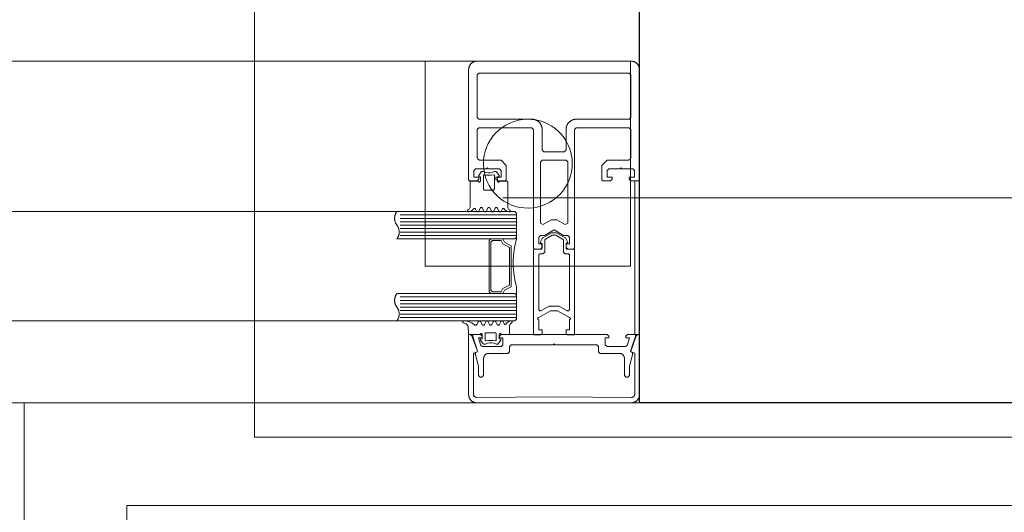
# Model space of a CAD drawing. Header units: millimetres. Extents: x -13532 to 2392, y -5241 to 5322.
# Tile 151 of 256: x -10351 to -10322, y 1073 to 1087. Entities that reach past the tile are written whole.
import ezdxf

# ---------------------------------------------------------------- set-up
doc = ezdxf.new("R2010")
doc.units = ezdxf.units.MM
doc.linetypes.add('ACAD_ISO03W100', pattern=[30, 12, -18])
doc.linetypes.add('KRESKAKROPKA2', pattern=[12.7, 6.35, -3.175, 0, -3.175])
doc.layers.get('0').update_dxf_attribs({"lineweight": 9, "true_color": 0x939393})
doc.layers.get('Defpoints').update_dxf_attribs({"true_color": 0xdae6d4})
for name, color, linetype, lineweight, true_color in [('a___wymiary', 7, 'Continuous', 5, 0x666666), ('drzwi - AGP1', 7, 'Continuous', 13, 0x7f7f7f), ('KONSTRUKCJA - CIE - AGP1', 7, 'Continuous', 5, 0xbfbfbf), ('Meble - AGP1', 7, 'Continuous', 15, 0x999999), ('MEBLE PKN', 7, 'Continuous', 9, 0xa0a0a0), ('OSI', 7, 'KRESKAKROPKA2', 5, 0x7f7f7f), ('wymiary', 7, 'Continuous', 5, 0x7f7f7f), ('WYMIARY - AGP1', 7, 'Continuous', 5, 0x716d5a), ('zigzag - AGP1', 7, 'Continuous', 9, 0xa5a5a5)]:
    doc.layers.add(name, color=color, linetype=linetype, lineweight=lineweight, true_color=true_color)
doc.layers.add('cz-gr', color=122, linetype='Continuous', lineweight=30)
doc.layers.add('cz-sr', color=150, linetype='Continuous', lineweight=15)
doc.layers.add('uwagi', color=7, linetype='Continuous', lineweight=50, true_color=0xf82f6b, plot=False)
doc.styles.add('ARIAL NARROW', font='ARIALN.TTF', dxfattribs={"width": 0.9})
doc.linetypes.add('ZIGZAG', pattern='A,0.00254,-5.08,[131,ltypeshp.shx,S=5.08,R=0,X=-5.08,Y=0],-10.16,[131,ltypeshp.shx,S=5.08,R=180,X=5.08,Y=0],-5.08', length=20.32254)
doc.dimstyles.new('wymiary agp1', dxfattribs={"dimtxt": 15, "dimasz": 5, "dimexe": 5, "dimexo": 5, "dimgap": 1.8, "dimtad": 1, "dimdec": 3, "dimrnd": 0.5, "dimdsep": 46, "dimtxsty": 'ARIAL NARROW', "dimblk": 'znacznik', "dimcen": 1.5, "dimse1": 1, "dimse2": 1, "dimclrd": 256, "dimclre": 256, "dimazin": 0, "dimtfac": 1, "dimtdec": 3, "dimtmove": 1, "dimatfit": 3, "dimldrblk": 'znacznik', "dimfxl": 1000, "dimfxlon": 1, "dimlwd": -1, "dimarcsym": 0})

# ---------------------------------------------------------------- blocks, each defined once
blk = doc.blocks.new('*U335')
at = {"layer": 'Meble - AGP1', "linetype": 'ACAD_ISO03W100', "ltscale": 2}
blk.add_lwpolyline([(-210, 0), (210, 0), (210, -250), (-210, -250)], close=True, dxfattribs=at)
at = {"layer": 'Meble - AGP1'}
for points in [[(210, -105), (210, 0), (260, 0), (260, -105)], [(213, -102), (213, -3), (257, -3), (257, -102)]]:
    blk.add_lwpolyline(points, close=True, dxfattribs=at)
blk = doc.blocks.new('znacznik')
at = {"layer": 'a___wymiary'}
for p, q in [((0, 1.3936), (0, -1.3936)), ((1.3936, 0), (-1.3936, 0))]:
    blk.add_line(p, q, dxfattribs=at)
at = {"layer": 'a___wymiary', "const_width": 0.2}
blk.add_lwpolyline([(0.8759, 0.8759), (-0.8759, -0.8759)], dxfattribs=at)
blk = doc.blocks.new('*D505')
at = {"layer": 'Defpoints', "color": 0}
for p in [(-11552.107, 1075.854), (-9536.638, 1075.854), (-9536.638, 856.382)]:
    blk.add_point(p, dxfattribs=at)
at = {"layer": 'WYMIARY - AGP1'}
blk.add_line((-11547.107, 856.382), (-9541.638, 856.382), dxfattribs=at)
at = {"layer": 'WYMIARY - AGP1', "xscale": 5, "yscale": 5, "zscale": 5, "rotation": 180}
blk.add_blockref('znacznik', (-11552.107, 856.382), dxfattribs=at)
at = {"layer": 'WYMIARY - AGP1', "xscale": 5, "yscale": 5, "zscale": 5}
blk.add_blockref('znacznik', (-9536.638, 856.382), dxfattribs=at)
at = {"layer": 'WYMIARY - AGP1', "color": 18, "true_color": 0x000000, "insert": (-10578.766, 865.84), "char_height": 15, "attachment_point": 5, "style": 'ARIAL NARROW'}
blk.add_mtext('2015.5', dxfattribs=at)
blk = doc.blocks.new('osi')
at = {"layer": 'OSI', "ltscale": 10}
blk.add_line((-10324.438, 845.854), (-10324.438, 3158.854), dxfattribs=at)
blk = doc.blocks.new('konstrukcja 2025.01.09')
at = {"layer": 'KONSTRUKCJA - CIE - AGP1', "linetype": 'Continuous'}
for p, q in [((2920.186, 6069.365), (2920.186, 6029.365)), ((2931.186, 6040.365), (2925.186, 6040.365)), ((2925.186, 6040.365), (2925.186, 6034.365)), ((2931.186, 6034.365), (2931.186, 6040.365)), ((2925.186, 6034.365), (2931.186, 6034.365)), ((2920.186, 6029.365), (2942.402, 6029.365))]:
    blk.add_line(p, q, dxfattribs=at)
for start, end in [(108, 288), (108, 288), (288, 108), (288, 108)]:
    blk.add_arc((2928.186, 6037.365), 1.3, start, end, dxfattribs=at)
blk = doc.blocks.new('A$C6D25113C')
for p, q in [((1.686299, 6.757207), (1.611397, 6.650213)), ((2.20417, 6.650213), (2.129219, 6.757207)), ((1.098792, 5.500001), (4.498792, 5.500001)), ((1.513252, 5.673681), (1.541524, 5.613097)), ((1.614034, 5.613097), (1.651534, 5.693505)), ((1.724043, 5.693505), (1.761543, 5.613097)), ((1.834004, 5.613097), (1.871504, 5.693505)), ((1.944014, 5.693505), (1.981514, 5.613097)), ((2.054024, 5.613097), (2.091524, 5.693505)), ((2.164034, 5.693505), (2.201534, 5.613097)), ((2.274043, 5.613097), (2.302266, 5.673681)), ((1.098792, 5.400001), (4.498792, 5.400001)), ((1.098792, 5.300001), (4.498792, 5.300001)), ((1.098792, 5.200001), (4.498792, 5.200001)), ((1.098792, 5.100001), (4.498792, 5.100001)), ((1.098792, 5.000001), (4.498792, 5.000001)), ((1.098792, 4.900001), (4.498792, 4.900001)), ((0.599855, 4.470571), (0.599855, 1.995649)), ((1.098792, 3.100001), (4.498792, 3.100001)), ((1.098792, 3.000001), (4.498792, 3.000001)), ((1.098792, 2.900001), (4.498792, 2.900001)), ((1.098792, 2.800001), (4.498792, 2.800001)), ((1.098792, 2.700001), (4.498792, 2.700001)), ((1.098792, 2.600001), (4.498792, 2.600001)), ((1.098792, 2.500001), (4.498792, 2.500001)), ((1.458376, 2.31632), (1.486647, 2.376909)), ((1.559157, 2.376909), (1.596657, 2.296495)), ((1.669167, 2.296495), (1.706618, 2.376909)), ((1.779128, 2.376909), (1.816628, 2.296495)), ((1.889137, 2.296495), (1.926637, 2.376909)), ((1.999147, 2.376909), (2.036647, 2.296495)), ((2.109157, 2.296495), (2.146657, 2.376909)), ((2.653151, 2.341814), (2.591286, 2.319304)), ((1.697194, 2.04312), (1.697194, 2.04312)), ((2.512526, 2.212816), (2.502858, 2.028435)), ((2.506764, 2.233617), (2.506764, 2.233617)), ((2.506764, 2.138372), (2.506764, 2.138372)), ((-2.103187, 1.900243), (-2.103187, 1.900243)), ((1.554274, 1.852617), (1.554274, 1.852617)), ((1.631423, 1.732793), (1.55652, 1.839788)), ((2.149294, 1.839788), (2.074343, 1.732793)), ((2.101979, 1.995494), (2.101979, 1.995494)), ((2.101979, 1.900243), (2.101979, 1.900243))]:
    blk.add_line(p, q)
for points in [[(-0.400604, 4.9), (-0.277399, 4.9), (-0.000604, 5.059808), (0.276191, 4.9), (0.399396, 4.9), (0.449396, 4.85), (0.449396, 4.65), (0.349396, 4.65), (0.349396, 4.55), (0.399396, 4.5), (0.569396, 4.5), (0.599396, 4.53), (0.599396, 8.0002), (0.649396, 8.0502), (2.2, 8.0502), (2.25, 8.0002), (2.25, 7.2002), (2.249905, 7.195838), (2.249619, 7.191485), (2.249144, 7.187147), (2.248481, 7.182835), (2.24763, 7.178556), (2.246593, 7.174318), (2.245372, 7.17013), (2.243969, 7.165998), (2.242388, 7.161932), (2.240631, 7.157938), (2.238701, 7.154025), (2.236603, 7.1502), (2.234339, 7.14647), (2.231915, 7.142842), (2.229335, 7.139324), (2.226604, 7.135921), (2.223728, 7.132641), (2.220711, 7.129489), (2.217559, 7.126472), (2.214279, 7.123596), (2.210876, 7.120865), (2.207358, 7.118285), (2.20373, 7.115861), (2.2, 7.113598), (2.196175, 7.111499), (2.192262, 7.109569), (2.188268, 7.107812), (2.184202, 7.106231), (2.180071, 7.104828), (2.175882, 7.103608), (2.171644, 7.10257), (2.167365, 7.101719), (2.163053, 7.101056), (2.158716, 7.100581), (2.154362, 7.100295), (2.15, 7.1002), (1.55, 7.1002), (1.4, 6.9502), (1.4, 6.5302), (1.43, 6.5002), (1.65, 6.5002), (1.7, 6.5502), (1.7, 6.6002), (1.55, 6.6002), (1.55, 6.8002), (1.6, 6.8502), (1.925, 6.8502), (1.95, 6.8752), (1.975, 6.8502), (2.3, 6.8502), (2.35, 6.8002), (2.35, 6.6002), (2.2, 6.6002), (2.2, 6.5502), (2.25, 6.5002), (2.47, 6.5002), (2.5, 6.5302), (2.5, 9.75), (2.499762, 9.760905), (2.499049, 9.771789), (2.497861, 9.782632), (2.496202, 9.793412), (2.494074, 9.80411), (2.491481, 9.814705), (2.488429, 9.825177), (2.484923, 9.835505), (2.48097, 9.845671), (2.476577, 9.855655), (2.471753, 9.865437), (2.466506, 9.875), (2.460848, 9.884325), (2.454788, 9.893394), (2.448338, 9.90219), (2.441511, 9.910697), (2.434319, 9.918898), (2.426777, 9.926777), (2.418898, 9.934319), (2.410697, 9.941511), (2.40219, 9.948338), (2.393394, 9.954788), (2.384325, 9.960848), (2.375, 9.966506), (2.365437, 9.971753), (2.355655, 9.976577), (2.345671, 9.98097), (2.335505, 9.984923), (2.325176, 9.988429), (2.314705, 9.991482), (2.30411, 9.994074), (2.293412, 9.996202), (2.282632, 9.997861), (2.271789, 9.999049), (2.260905, 9.999762), (2.25, 10), (-2.25, 10), (-2.260905, 9.999762), (-2.271789, 9.999049), (-2.282632, 9.997861), (-2.293412, 9.996202), (-2.30411, 9.994074), (-2.314705, 9.991482), (-2.325176, 9.988429), (-2.335505, 9.984923), (-2.345671, 9.98097), (-2.355655, 9.976577), (-2.365437, 9.971753), (-2.375, 9.966506), (-2.384325, 9.960848), (-2.393394, 9.954788), (-2.40219, 9.948338), (-2.410697, 9.941511), (-2.418898, 9.934319), (-2.426777, 9.926777), (-2.434319, 9.918898), (-2.441511, 9.910697), (-2.448338, 9.90219), (-2.454788, 9.893394), (-2.460848, 9.884325), (-2.466506, 9.875), (-2.471753, 9.865437), (-2.476577, 9.855655), (-2.48097, 9.845671), (-2.484923, 9.835505), (-2.488429, 9.825177), (-2.491481, 9.814705), (-2.494074, 9.80411), (-2.496202, 9.793412), (-2.497861, 9.782632), (-2.499049, 9.771789), (-2.499762, 9.760905), (-2.5, 9.75), (-2.5, 6.5302), (-2.47, 6.5002), (-2.25, 6.5002), (-2.2, 6.5502), (-2.2, 6.6002), (-2.350604, 6.6002), (-2.350604, 6.8002), (-2.300604, 6.8502), (-1.975604, 6.8502), (-1.950604, 6.8752), (-1.925604, 6.8502), (-1.600604, 6.8502), (-1.550604, 6.8002), (-1.550604, 6.6002), (-1.700604, 6.6002), (-1.700604, 6.5502), (-1.650604, 6.5002), (-1.430604, 6.5002), (-1.400604, 6.5302), (-1.400604, 6.9502), (-1.550604, 7.1002), (-2.150604, 7.1002), (-2.154966, 7.100295), (-2.15932, 7.100581), (-2.163657, 7.101056), (-2.167969, 7.101719), (-2.172248, 7.10257), (-2.176486, 7.103608), (-2.180675, 7.104828), (-2.184806, 7.106231), (-2.188873, 7.107812), (-2.192866, 7.109569), (-2.196779, 7.111499), (-2.200604, 7.113598), (-2.204334, 7.115861), (-2.207962, 7.118285), (-2.211481, 7.120865), (-2.214883, 7.123596), (-2.218163, 7.126472), (-2.221315, 7.129489), (-2.224332, 7.132641), (-2.227209, 7.135921), (-2.22994, 7.139324), (-2.23252, 7.142842), (-2.234944, 7.14647), (-2.237207, 7.1502), (-2.239305, 7.154025), (-2.241235, 7.157938), (-2.242992, 7.161932), (-2.244574, 7.165998), (-2.245976, 7.17013), (-2.247197, 7.174318), (-2.248234, 7.178556), (-2.249085, 7.182835), (-2.249749, 7.187147), (-2.250224, 7.191485), (-2.250509, 7.195838), (-2.250604, 7.2002), (-2.250604, 8.0002), (-2.200604, 8.0502), (-0.650604, 8.0502), (-0.600604, 8.0002), (-0.600604, 4.53), (-0.570604, 4.5), (-0.400604, 4.5), (-0.350604, 4.55), (-0.350604, 4.65), (-0.450604, 4.65), (-0.450604, 4.85), (-0.400604, 4.9)], [(0.349396, 7.4002), (0.349396, 8.0002), (0.349681, 8.013286), (0.350537, 8.026347), (0.351962, 8.039358), (0.353953, 8.052295), (0.356507, 8.065132), (0.359618, 8.077846), (0.363281, 8.090412), (0.367488, 8.102806), (0.372232, 8.115005), (0.377503, 8.126986), (0.383292, 8.138725), (0.389588, 8.1502), (0.396378, 8.16139), (0.40365, 8.172273), (0.41139, 8.182829), (0.419582, 8.193036), (0.428212, 8.202877), (0.437264, 8.212332), (0.446719, 8.221383), (0.456559, 8.230013), (0.466767, 8.238206), (0.477323, 8.245946), (0.488206, 8.253218), (0.499396, 8.260008), (0.510871, 8.266303), (0.52261, 8.272092), (0.534591, 8.277364), (0.54679, 8.282108), (0.559184, 8.286315), (0.57175, 8.289978), (0.584464, 8.293089), (0.597301, 8.295642), (0.610238, 8.297634), (0.623249, 8.299059), (0.63631, 8.299915), (0.649396, 8.3002), (2.199396, 8.3002), (2.249396, 8.3502), (2.249396, 9.6), (2.199396, 9.65), (-2.200604, 9.65), (-2.250604, 9.6), (-2.250604, 8.3502), (-2.200604, 8.3002), (-0.650604, 8.3002), (-0.637519, 8.299915), (-0.624458, 8.299059), (-0.611447, 8.297634), (-0.59851, 8.295642), (-0.585673, 8.293089), (-0.572959, 8.289978), (-0.560393, 8.286315), (-0.547998, 8.282108), (-0.535799, 8.277364), (-0.523819, 8.272092), (-0.51208, 8.266303), (-0.500604, 8.260008), (-0.489415, 8.253218), (-0.478531, 8.245946), (-0.467976, 8.238206), (-0.457768, 8.230013), (-0.447927, 8.221383), (-0.438472, 8.212332), (-0.429421, 8.202877), (-0.420791, 8.193036), (-0.412598, 8.182829), (-0.404859, 8.172273), (-0.397587, 8.16139), (-0.390797, 8.1502), (-0.384501, 8.138725), (-0.378712, 8.126986), (-0.373441, 8.115005), (-0.368697, 8.102806), (-0.364489, 8.090412), (-0.360827, 8.077846), (-0.357716, 8.065132), (-0.355162, 8.052295), (-0.353171, 8.039358), (-0.351746, 8.026347), (-0.35089, 8.013286), (-0.350604, 8.0002), (-0.350604, 7.4002), (-0.300604, 7.3502), (0.299396, 7.3502), (0.349396, 7.4002)], [(-0.325604, 5.218579), (-0.080989, 5.359808), (0.07978, 5.359808), (0.324396, 5.218579), (0.399396, 5.26188), (0.399396, 7.0502), (0.349396, 7.1002), (-0.350604, 7.1002), (-0.400604, 7.0502), (-0.400604, 5.26188), (-0.325604, 5.218579)], [(-2.5, 6.5002), (-2.359611, 6.5002), (-2.359611, 2), (-2.5, 2)], [(1.148792, 4.800001), (4.598792, 4.800001), (4.591814, 4.80966), (4.585185, 4.819563), (4.578915, 4.829696), (4.573011, 4.840046), (4.567481, 4.850601), (4.562331, 4.861347), (4.557569, 4.87227), (4.5532, 4.883356), (4.549231, 4.894592), (4.545665, 4.905962), (4.542508, 4.917452), (4.539764, 4.929048), (4.537436, 4.940734), (4.535528, 4.952497), (4.53404, 4.96432), (4.532977, 4.976188), (4.532338, 4.988087), (4.532125, 5.000001), (4.532338, 5.011915), (4.532977, 5.023814), (4.53404, 5.035683), (4.535528, 5.047506), (4.537436, 5.059268), (4.539764, 5.070954), (4.542508, 5.08255), (4.545665, 5.09404), (4.549231, 5.10541), (4.5532, 5.116646), (4.557569, 5.127732), (4.562331, 5.138655), (4.567481, 5.149401), (4.573011, 5.159956), (4.578915, 5.170307), (4.585185, 5.18044), (4.591814, 5.190342), (4.598792, 5.200001), (4.60577, 5.20966), (4.612398, 5.219563), (4.618669, 5.229696), (4.624573, 5.240046), (4.630103, 5.250601), (4.635252, 5.261347), (4.640015, 5.27227), (4.644383, 5.283356), (4.648353, 5.294592), (4.651918, 5.305962), (4.655075, 5.317452), (4.657819, 5.329048), (4.660147, 5.340734), (4.662056, 5.352497), (4.663543, 5.36432), (4.664607, 5.376188), (4.665245, 5.388087), (4.665458, 5.400001), (4.665245, 5.411915), (4.664607, 5.423814), (4.663543, 5.435683), (4.662056, 5.447506), (4.660147, 5.459268), (4.657819, 5.470954), (4.655075, 5.48255), (4.651918, 5.49404), (4.648353, 5.50541), (4.644383, 5.516646), (4.640015, 5.527732), (4.635252, 5.538655), (4.630103, 5.549401), (4.624573, 5.559956), (4.618669, 5.570307), (4.612398, 5.58044), (4.60577, 5.590342), (4.598792, 5.600001), (1.148792, 5.600001), (1.098792, 5.550001), (1.098792, 4.850001), (1.148792, 4.800001)], [(-0.575084, 4.49564), (-0.375133, 4.49564), (-0.37185, 4.495938), (-0.368866, 4.496535), (-0.365881, 4.497729), (-0.363196, 4.49952), (-0.360808, 4.501609), (-0.358719, 4.503996), (-0.357227, 4.506682), (-0.356033, 4.509368), (-0.355138, 4.512651), (-0.355138, 4.515635), (-0.355138, 4.665748), (-0.384981, 4.68246), (-0.387667, 4.684549), (-0.390055, 4.686638), (-0.391845, 4.689324), (-0.393337, 4.692309), (-0.394531, 4.695591), (-0.39483, 4.698874), (-0.39483, 4.702157), (-0.394233, 4.70544), (-0.393039, 4.708424), (-0.345289, 4.811086), (-0.34141, 4.817651), (-0.336933, 4.82362), (-0.331263, 4.828992), (-0.324996, 4.83317), (-0.070729, 4.98), (0.070729, 4.98), (0.324996, 4.83317), (0.331263, 4.828992), (0.336933, 4.82362), (0.34141, 4.817651), (0.345289, 4.811086), (0.393039, 4.708424), (0.394233, 4.70544), (0.39483, 4.702157), (0.39483, 4.698874), (0.394531, 4.695591), (0.393337, 4.692309), (0.391845, 4.689324), (0.390055, 4.686638), (0.387667, 4.684549), (0.384981, 4.68246), (0.355138, 4.665748), (0.355138, 4.515635), (0.355138, 4.512651), (0.356033, 4.509368), (0.357227, 4.506682), (0.358719, 4.503996), (0.360808, 4.501609), (0.363196, 4.49952), (0.365881, 4.497729), (0.368866, 4.496535), (0.37185, 4.495938), (0.375133, 4.49564), (0.575084, 4.49564), (0.578964, 4.495341), (0.582844, 4.494446), (0.586425, 4.492954), (0.589708, 4.490865), (0.592692, 4.488179), (0.59508, 4.485195), (0.597169, 4.481912), (0.598661, 4.478331), (0.599556, 4.474451), (0.599855, 4.470571), (0.599855, 1.995649), (0.399903, 1.995649), (0.392144, 1.996246), (0.384683, 1.998037), (0.377222, 2.001021), (0.370656, 2.005199), (0.364688, 2.010272), (0.359614, 2.016241), (0.355436, 2.022807), (0.352452, 2.030268), (0.350661, 2.037728), (0.350064, 2.045786), (0.350064, 2.135615), (0.45004, 2.135615), (0.45004, 2.435841), (0.454815, 2.436139), (0.459292, 2.437333), (0.463768, 2.439124), (0.467648, 2.441511), (0.471229, 2.444794), (0.474213, 2.448375), (0.476601, 2.452255), (0.478391, 2.456731), (0.479585, 2.461208), (0.479884, 2.465983), (0.479585, 2.470459), (0.478391, 2.475234), (0.476601, 2.479412), (0.474213, 2.48359), (0.471229, 2.487172), (0.467648, 2.490156), (0.463768, 2.492544), (0.459292, 2.494334), (0.454815, 2.495528), (0.45004, 2.495826), (0.103855, 2.695778), (-0.103855, 2.695778), (-0.45004, 2.495826), (-0.454815, 2.495528), (-0.459292, 2.494334), (-0.463768, 2.492544), (-0.467648, 2.490156), (-0.471229, 2.487172), (-0.474213, 2.48359), (-0.476601, 2.479412), (-0.478391, 2.475234), (-0.479585, 2.470459), (-0.479884, 2.465983), (-0.479585, 2.461208), (-0.478391, 2.456731), (-0.476601, 2.452255), (-0.474213, 2.448375), (-0.471229, 2.444794), (-0.467648, 2.441511), (-0.463768, 2.439124), (-0.459292, 2.437333), (-0.454815, 2.436139), (-0.45004, 2.435841), (-0.45004, 2.135615), (-0.350064, 2.135615), (-0.350064, 2.045786), (-0.350661, 2.037728), (-0.352452, 2.030268), (-0.355436, 2.022807), (-0.359614, 2.016241), (-0.364688, 2.010272), (-0.370656, 2.005199), (-0.377222, 2.001021), (-0.384683, 1.998037), (-0.392144, 1.996246), (-0.399903, 1.995649), (-0.599855, 1.995649), (-0.599855, 4.470571), (-0.599556, 4.474451), (-0.598661, 4.478331), (-0.597169, 4.481912), (-0.59508, 4.485195), (-0.592692, 4.488179), (-0.589708, 4.490865), (-0.586425, 4.492954), (-0.582844, 4.494446), (-0.578964, 4.495341), (-0.575084, 4.49564)], [(-0.399903, 4.365522), (-0.324996, 4.365522), (-0.274859, 4.415659), (-0.274859, 4.752294), (-0.27456, 4.759755), (-0.27277, 4.767216), (-0.270084, 4.77408), (-0.266204, 4.780645), (-0.261728, 4.786316), (-0.256057, 4.791389), (-0.250089, 4.795567), (-0.051928, 4.909868), (0.051928, 4.909868), (0.250089, 4.795567), (0.256057, 4.791389), (0.261728, 4.786316), (0.266204, 4.780645), (0.270084, 4.77408), (0.27277, 4.767216), (0.27456, 4.759755), (0.274859, 4.752294), (0.274859, 4.415659), (0.324996, 4.365522), (0.399903, 4.365522), (0.407961, 4.364925), (0.415422, 4.363135), (0.422584, 4.36015), (0.429448, 4.355972), (0.435417, 4.350899), (0.44049, 4.34493), (0.444668, 4.338365), (0.447653, 4.331202), (0.449443, 4.323443), (0.45004, 4.315684), (0.45004, 2.744124), (0.449443, 2.736067), (0.447354, 2.728307), (0.44437, 2.720846), (0.439893, 2.713982), (0.434522, 2.708014), (0.428254, 2.70294), (0.42139, 2.699061), (0.413929, 2.696076), (0.40617, 2.694584), (0.398112, 2.694286), (0.390055, 2.695181), (0.382295, 2.69727), (0.375133, 2.700851), (0.141458, 2.835744), (-0.141458, 2.835744), (-0.375133, 2.700851), (-0.382295, 2.69727), (-0.390055, 2.695181), (-0.398112, 2.694286), (-0.40617, 2.694584), (-0.413929, 2.696076), (-0.42139, 2.699061), (-0.428254, 2.70294), (-0.434522, 2.708014), (-0.439893, 2.713982), (-0.44437, 2.720846), (-0.447354, 2.728307), (-0.449443, 2.736067), (-0.45004, 2.744124), (-0.45004, 4.315684), (-0.449443, 4.323443), (-0.447653, 4.331202), (-0.444668, 4.338365), (-0.44049, 4.34493), (-0.435417, 4.350899), (-0.429448, 4.355972), (-0.422584, 4.36015), (-0.415422, 4.363135), (-0.407961, 4.364925), (-0.399903, 4.365522)], [(1.850792, 3.200001), (1.900792, 3.250001), (1.900792, 4.750001), (1.850792, 4.800001), (1.500792, 4.800001), (1.450792, 4.700001), (1.250792, 4.600001), (1.250792, 3.400001), (1.450792, 3.300001), (1.500792, 3.200001), (1.850792, 3.200001)], [(1.800792, 3.250001), (1.850792, 3.300001), (1.850792, 4.700001), (1.800792, 4.750001), (1.550792, 4.750001), (1.500792, 4.650001), (1.300792, 4.550001), (1.300792, 3.450001), (1.500792, 3.350001), (1.550792, 3.250001), (1.800792, 3.250001)], [(1.148792, 2.400001), (4.598792, 2.400001), (4.591814, 2.40966), (4.585185, 2.419563), (4.578915, 2.429696), (4.573011, 2.440046), (4.567481, 2.450601), (4.562331, 2.461347), (4.557569, 2.47227), (4.5532, 2.483356), (4.549231, 2.494592), (4.545665, 2.505962), (4.542508, 2.517452), (4.539764, 2.529048), (4.537436, 2.540734), (4.535528, 2.552497), (4.53404, 2.56432), (4.532977, 2.576188), (4.532338, 2.588087), (4.532125, 2.600001), (4.532338, 2.611915), (4.532977, 2.623814), (4.53404, 2.635683), (4.535528, 2.647506), (4.537436, 2.659268), (4.539764, 2.670954), (4.542508, 2.68255), (4.545665, 2.69404), (4.549231, 2.70541), (4.5532, 2.716646), (4.557569, 2.727732), (4.562331, 2.738655), (4.567481, 2.749401), (4.573011, 2.759956), (4.578915, 2.770307), (4.585185, 2.78044), (4.591814, 2.790342), (4.598792, 2.800001), (4.60577, 2.80966), (4.612398, 2.819563), (4.618669, 2.829696), (4.624573, 2.840046), (4.630103, 2.850601), (4.635252, 2.861347), (4.640015, 2.87227), (4.644383, 2.883356), (4.648353, 2.894592), (4.651918, 2.905962), (4.655075, 2.917452), (4.657819, 2.929048), (4.660147, 2.940734), (4.662056, 2.952497), (4.663543, 2.96432), (4.664607, 2.976188), (4.665245, 2.988087), (4.665458, 3.000001), (4.665245, 3.011915), (4.664607, 3.023814), (4.663543, 3.035683), (4.662056, 3.047506), (4.660147, 3.059268), (4.657819, 3.070954), (4.655075, 3.08255), (4.651918, 3.09404), (4.648353, 3.10541), (4.644383, 3.116646), (4.640015, 3.127732), (4.635252, 3.138655), (4.630103, 3.149401), (4.624573, 3.159956), (4.618669, 3.170307), (4.612398, 3.18044), (4.60577, 3.190342), (4.598792, 3.200001), (1.148792, 3.200001), (1.098792, 3.150001), (1.098792, 2.450001), (1.148792, 2.400001)], [(-2.25316, 1.491206), (-2.359611, 1.452461), (-2.359611, 0.260951), (-2.359515, 0.256563), (-2.359226, 0.252183), (-2.358745, 0.247821), (-2.358074, 0.243483), (-2.357212, 0.239179), (-2.356163, 0.234917), (-2.354927, 0.230705), (-2.353508, 0.226552), (-2.351908, 0.222464), (-2.35013, 0.218451), (-2.348178, 0.21452), (-2.346055, 0.210678), (-2.343766, 0.206933), (-2.341314, 0.203292), (-2.338705, 0.199763), (-2.335944, 0.196351), (-2.333036, 0.193063), (-2.329986, 0.189907), (-2.3268, 0.186887), (-2.323486, 0.18401), (-2.320048, 0.181281), (-2.316493, 0.178705), (-2.312829, 0.176289), (-2.309063, 0.174035), (-2.305201, 0.171948), (-2.301252, 0.170034), (-2.297222, 0.168294), (-2.293119, 0.166733), (-2.288953, 0.165353), (-2.284729, 0.164158), (-2.280458, 0.163149), (-2.276146, 0.162328), (-2.271802, 0.161697), (-2.267435, 0.161258), (-2.263052, 0.161011), (-2.258663, 0.160956), (0, 0.182364), (2.258663, 0.160956), (2.263052, 0.161011), (2.267435, 0.161258), (2.271802, 0.161697), (2.276146, 0.162328), (2.280457, 0.163149), (2.284729, 0.164158), (2.288953, 0.165353), (2.293119, 0.166733), (2.297222, 0.168294), (2.301251, 0.170034), (2.305201, 0.171948), (2.309063, 0.174035), (2.312829, 0.176289), (2.316493, 0.178705), (2.320048, 0.181281), (2.323486, 0.18401), (2.3268, 0.186887), (2.329986, 0.189907), (2.333036, 0.193063), (2.335944, 0.196351), (2.338705, 0.199763), (2.341314, 0.203292), (2.343766, 0.206933), (2.346055, 0.210678), (2.348178, 0.21452), (2.35013, 0.218451), (2.351908, 0.222464), (2.353508, 0.226552), (2.354927, 0.230705), (2.356163, 0.234917), (2.357212, 0.239179), (2.358073, 0.243483), (2.358745, 0.247821), (2.359226, 0.252183), (2.359515, 0.256563), (2.359611, 0.260952), (2.359611, 1.452461), (2.25316, 1.491206), (2.241206, 1.516841), (2.405088, 1.967101), (2.452072, 2), (2.5, 2), (2.5, 0.25), (2.499762, 0.239095), (2.499049, 0.228211), (2.497861, 0.217369), (2.496202, 0.206588), (2.494074, 0.19589), (2.491481, 0.185295), (2.488429, 0.174824), (2.484923, 0.164495), (2.48097, 0.154329), (2.476577, 0.144346), (2.471753, 0.134563), (2.466506, 0.125), (2.460848, 0.115675), (2.454788, 0.106606), (2.448338, 0.09781), (2.441511, 0.089303), (2.434319, 0.081103), (2.426777, 0.073223), (2.418898, 0.065681), (2.410697, 0.058489), (2.40219, 0.051662), (2.393394, 0.045212), (2.384325, 0.039152), (2.375, 0.033494), (2.365437, 0.028247), (2.355655, 0.023423), (2.345671, 0.01903), (2.335505, 0.015077), (2.325176, 0.011571), (2.314705, 0.008519), (2.30411, 0.005926), (2.293412, 0.003798), (2.282632, 0.002139), (2.271789, 0.000951), (2.260905, 0.000238), (2.25, 0), (-2.25, 0), (-2.260905, 0.000238), (-2.271789, 0.000951), (-2.282632, 0.002139), (-2.293412, 0.003798), (-2.30411, 0.005926), (-2.314705, 0.008519), (-2.325176, 0.011571), (-2.335505, 0.015077), (-2.345671, 0.01903), (-2.355655, 0.023423), (-2.365437, 0.028247), (-2.375, 0.033494), (-2.384325, 0.039152), (-2.393394, 0.045212), (-2.40219, 0.051662), (-2.410697, 0.058489), (-2.418898, 0.065681), (-2.426777, 0.073223), (-2.434319, 0.081103), (-2.441511, 0.089303), (-2.448338, 0.09781), (-2.454788, 0.106606), (-2.460848, 0.115675), (-2.466506, 0.125), (-2.471753, 0.134563), (-2.476577, 0.144346), (-2.48097, 0.154329), (-2.484923, 0.164495), (-2.488429, 0.174824), (-2.491481, 0.185295), (-2.494074, 0.19589), (-2.496202, 0.206588), (-2.497861, 0.217369), (-2.499049, 0.228211), (-2.499762, 0.239095), (-2.5, 0.25), (-2.5, 2), (-2.452072, 2), (-2.405088, 1.967101), (-2.241206, 1.51684), (-2.25316, 1.491206)], [(-2.308007, 1.441798), (-2.209029, 1.072408), (-2.209029, 0.8), (-2.159029, 0.75), (-2.109029, 0.75), (-2.059029, 0.8), (-2.059029, 1.3), (-2.058886, 1.306543), (-2.058458, 1.313073), (-2.057746, 1.319579), (-2.05675, 1.326047), (-2.055474, 1.332466), (-2.053918, 1.338823), (-2.052087, 1.345106), (-2.049983, 1.351303), (-2.047611, 1.357403), (-2.044975, 1.363393), (-2.042081, 1.369262), (-2.038933, 1.375), (-2.035538, 1.380595), (-2.031902, 1.386037), (-2.028032, 1.391314), (-2.023936, 1.396418), (-2.019621, 1.401339), (-2.015095, 1.406066), (-2.010368, 1.410592), (-2.005447, 1.414907), (-2.000343, 1.419003), (-1.995066, 1.422873), (-1.989624, 1.426509), (-1.984029, 1.429904), (-1.978291, 1.433052), (-1.972422, 1.435946), (-1.966432, 1.438582), (-1.960332, 1.440954), (-1.954135, 1.443058), (-1.947852, 1.444889), (-1.941495, 1.446445), (-1.935076, 1.447721), (-1.928608, 1.448717), (-1.922102, 1.449429), (-1.915572, 1.449857), (-1.909029, 1.45), (-1.349029, 1.45), (-1.299029, 1.5), (-1.299029, 1.65), (-1.249029, 1.7), (-0.024029, 1.7), (0.000971, 1.725), (0.025971, 1.7), (1.250971, 1.7), (1.300971, 1.65), (1.300971, 1.5), (1.350971, 1.45), (1.910971, 1.45), (1.917514, 1.449857), (1.924044, 1.449429), (1.93055, 1.448717), (1.937018, 1.447721), (1.943437, 1.446445), (1.949794, 1.444889), (1.956077, 1.443058), (1.962274, 1.440954), (1.968373, 1.438582), (1.974364, 1.435946), (1.980233, 1.433052), (1.985971, 1.429904), (1.991566, 1.426509), (1.997007, 1.422873), (2.002285, 1.419003), (2.007389, 1.414907), (2.012309, 1.410592), (2.017037, 1.406066), (2.021563, 1.401339), (2.025878, 1.396418), (2.029974, 1.391314), (2.033844, 1.386037), (2.03748, 1.380595), (2.040875, 1.375), (2.044023, 1.369262), (2.046917, 1.363393), (2.049553, 1.357403), (2.051925, 1.351303), (2.054028, 1.345106), (2.05586, 1.338823), (2.057415, 1.332466), (2.058692, 1.326047), (2.059688, 1.319579), (2.0604, 1.313073), (2.060828, 1.306543), (2.060971, 1.3), (2.060971, 0.8), (2.110971, 0.75), (2.160971, 0.75), (2.210971, 0.8), (2.210971, 1.072408), (2.309949, 1.441798), (2.291197, 1.477766), (2.254153, 1.491198), (2.241942, 1.516156), (2.39, 1.973844), (2.370971, 2), (2.150971, 2), (2.100971, 1.95), (2.100971, 1.900499), (2.20862, 1.900499), (2.138782, 1.684611), (2.091209, 1.65), (1.550971, 1.65), (1.500971, 1.7), (1.500971, 1.900499), (1.600971, 1.900499), (1.600971, 1.95), (1.550971, 2), (-1.549029, 2), (-1.599029, 1.95), (-1.599029, 1.900499), (-1.499029, 1.900499), (-1.499029, 1.7), (-1.549029, 1.65), (-2.089268, 1.65), (-2.13684, 1.684611), (-2.206678, 1.900499), (-2.099029, 1.900499), (-2.099029, 1.95), (-2.149029, 2), (-2.369029, 2), (-2.388058, 1.973844), (-2.24, 1.516156), (-2.252212, 1.491198), (-2.289255, 1.477766), (-2.308007, 1.441798)]]:
    blk.add_lwpolyline(points, close=True)
for points in [[(1.611399, 6.650215), (1.609657, 6.647197), (1.608466, 6.643923), (1.60786, 6.640492), (1.607859, 6.637008), (1.608462, 6.633577), (1.609652, 6.630302), (1.611391, 6.627283), (1.613628, 6.624613), (1.616295, 6.622371), (1.619309, 6.620626), (1.622581, 6.61943)], [(1.754019, 6.766745), (1.750794, 6.768152), (1.747426, 6.769172), (1.743962, 6.769791), (1.74045, 6.77), (1.71086, 6.77), (1.705138, 6.769445), (1.699628, 6.767809), (1.69453, 6.765153), (1.690033, 6.761573), (1.686301, 6.757202)], [(1.772772, 6.676828), (1.769178, 6.677415), (1.765537, 6.67734), (1.761971, 6.676605), (1.758596, 6.675236), (1.755526, 6.673277), (1.752862, 6.670794), (1.750692, 6.667869), (1.749089, 6.664598), (1.748105, 6.661091), (1.747774, 6.657463), (1.747774, 6.27), (1.748533, 6.261318), (1.750789, 6.252899), (1.754472, 6.245), (1.759472, 6.237861), (1.765634, 6.231698), (1.772774, 6.226699), (1.780673, 6.223015), (1.789091, 6.22076), (1.797774, 6.22), (2.017793, 6.22), (2.026476, 6.22076), (2.034894, 6.223015), (2.042793, 6.226699), (2.049933, 6.231698), (2.056095, 6.237861), (2.061095, 6.245), (2.064778, 6.252899), (2.067034, 6.261318), (2.067793, 6.27), (2.067793, 6.657463), (2.067462, 6.661089), (2.066478, 6.664594), (2.064875, 6.667862), (2.062705, 6.670787), (2.060041, 6.67327), (2.05697, 6.675229), (2.053595, 6.6766), (2.050027, 6.677338), (2.046384, 6.677416), (2.042788, 6.676834)], [(1.754026, 6.766753), (1.813314, 6.743386), (1.875921, 6.731494), (1.939646, 6.731494), (2.002253, 6.743386), (2.061541, 6.766753)], [(1.772777, 6.676829), (1.839738, 6.663984), (1.907784, 6.659679), (1.975829, 6.663984), (2.042791, 6.676829)], [(2.12925, 6.757225), (2.126191, 6.760918), (2.122583, 6.764077), (2.118518, 6.766621), (2.114099, 6.768485), (2.109439, 6.769621), (2.104659, 6.77), (2.075117, 6.77), (2.071603, 6.769796), (2.068137, 6.769183), (2.064766, 6.768167), (2.061538, 6.766764)], [(2.19294, 6.619418), (2.196219, 6.620607), (2.199241, 6.622349), (2.201914, 6.624588), (2.204158, 6.627259), (2.205904, 6.630279), (2.207099, 6.633556), (2.207707, 6.636991), (2.207708, 6.640479), (2.207104, 6.643915), (2.205912, 6.647193), (2.204168, 6.650215)], [(1.296942, 5.646098), (1.314298, 5.65806), (1.329293, 5.672875), (1.341464, 5.690084), (1.350436, 5.709158), (1.355933, 5.729508), (1.357784, 5.750505), (1.357784, 6.460003), (1.358239, 6.465209), (1.359592, 6.470258), (1.3618, 6.474995), (1.364797, 6.479277), (1.368492, 6.482974), (1.372773, 6.485974), (1.377509, 6.488186), (1.382557, 6.489542), (1.387764, 6.490001), (1.575801, 6.490001), (1.581013, 6.489549), (1.586068, 6.488199), (1.590811, 6.485991), (1.595099, 6.482993), (1.598801, 6.479296), (1.601804, 6.475012)], [(1.60179, 6.475009), (1.604789, 6.470724), (1.608487, 6.467025), (1.612771, 6.464025), (1.617511, 6.461814), (1.622563, 6.460459), (1.627774, 6.460003), (1.632985, 6.460458), (1.638037, 6.46181), (1.642778, 6.46402), (1.647063, 6.467019), (1.650762, 6.470717), (1.653763, 6.475001), (1.655974, 6.47974), (1.657328, 6.484792), (1.657784, 6.490001), (1.657784, 6.610003), (1.622578, 6.619426)], [(2.213765, 6.474988), (2.210764, 6.470707), (2.207064, 6.467012), (2.202779, 6.464015), (2.198039, 6.461808), (2.192988, 6.460456), (2.187779, 6.460003), (2.182569, 6.46046), (2.177519, 6.461814), (2.17278, 6.464025), (2.168497, 6.467024), (2.1648, 6.470722), (2.161802, 6.475005), (2.159592, 6.479743), (2.158239, 6.484793), (2.157784, 6.490001), (2.157784, 6.610003), (2.19294, 6.619426)], [(2.518625, 5.646098), (2.501269, 5.65806), (2.486274, 5.672875), (2.474103, 5.690084), (2.465131, 5.709158), (2.459634, 5.729508), (2.457784, 5.750505), (2.457784, 6.460003), (2.457327, 6.465215), (2.455971, 6.470268), (2.453759, 6.475009), (2.450756, 6.479294), (2.447054, 6.482992), (2.442766, 6.48599), (2.438022, 6.488199), (2.432967, 6.489549), (2.427754, 6.490001), (2.239717, 6.490001), (2.234509, 6.489542), (2.229461, 6.488185), (2.224724, 6.485973), (2.220443, 6.482972), (2.216748, 6.479274), (2.213751, 6.474991)], [(1.296936, 5.646108), (1.292723, 5.643225), (1.28906, 5.639671), (1.286053, 5.635547), (1.283789, 5.630974), (1.282332, 5.626082), (1.281726, 5.621015), (1.281988, 5.615918), (1.28311, 5.61094), (1.28506, 5.606224), (1.287782, 5.601906), (1.291196, 5.598112), (1.295203, 5.594951), (1.299689, 5.592516), (1.304523, 5.590876), (1.309564, 5.590078), (1.314668, 5.590147)], [(1.314668, 5.590144), (1.349278, 5.596665), (1.382207, 5.609155), (1.412435, 5.627228), (1.439024, 5.650322), (1.46115, 5.677723)], [(1.513271, 5.673687), (1.510626, 5.678255), (1.507222, 5.68229), (1.503162, 5.685666), (1.498574, 5.688278), (1.493599, 5.690045), (1.488391, 5.690913), (1.483112, 5.690855), (1.477924, 5.689873), (1.472989, 5.687997), (1.468459, 5.685285), (1.464475, 5.681821), (1.46116, 5.677713)], [(1.541512, 5.613098), (1.545, 5.607059), (1.549483, 5.601718), (1.554826, 5.597236), (1.560867, 5.593749), (1.567422, 5.591364), (1.574291, 5.590154), (1.581266, 5.590154), (1.588136, 5.591364), (1.59469, 5.593749), (1.600731, 5.597236), (1.606074, 5.601718), (1.610558, 5.607059), (1.614045, 5.613098)], [(1.724013, 5.693494), (1.720529, 5.699534), (1.71605, 5.704877), (1.710711, 5.70936), (1.704675, 5.712848), (1.698125, 5.715235), (1.69126, 5.716447), (1.684289, 5.716449), (1.677423, 5.71524), (1.670872, 5.712857), (1.664834, 5.709372), (1.659493, 5.704891), (1.655011, 5.699551), (1.651524, 5.693513)], [(1.761534, 5.613089), (1.76502, 5.607052), (1.7695, 5.601713), (1.77484, 5.597233), (1.780876, 5.593748), (1.787425, 5.591364), (1.794289, 5.590153), (1.801258, 5.590153), (1.808122, 5.591364), (1.814671, 5.593748), (1.820708, 5.597233), (1.826047, 5.601713), (1.830528, 5.607052), (1.834014, 5.613089)], [(1.944023, 5.693513), (1.940537, 5.699551), (1.936055, 5.704891), (1.930713, 5.709372), (1.924675, 5.712857), (1.918124, 5.71524), (1.911259, 5.716449), (1.904288, 5.716447), (1.897423, 5.715235), (1.890873, 5.712848), (1.884837, 5.70936), (1.879498, 5.704877), (1.875019, 5.699534), (1.871535, 5.693494)], [(1.981502, 5.613098), (1.98499, 5.607059), (1.989473, 5.601718), (1.994817, 5.597236), (2.000857, 5.593749), (2.007412, 5.591364), (2.014281, 5.590154), (2.021257, 5.590154), (2.028126, 5.591364), (2.03468, 5.593749), (2.040721, 5.597236), (2.046064, 5.601718), (2.050548, 5.607059), (2.054035, 5.613098)], [(2.164045, 5.693504), (2.160558, 5.699542), (2.156074, 5.704884), (2.150731, 5.709366), (2.14469, 5.712852), (2.138136, 5.715237), (2.131266, 5.716448), (2.124291, 5.716448), (2.117422, 5.715237), (2.110867, 5.712852), (2.104826, 5.709366), (2.099483, 5.704884), (2.095, 5.699542), (2.091512, 5.693504)], [(2.201524, 5.613089), (2.205011, 5.607051), (2.209493, 5.601711), (2.214834, 5.59723), (2.220872, 5.593745), (2.227423, 5.591362), (2.234289, 5.590153), (2.24126, 5.590154), (2.248125, 5.591367), (2.254675, 5.593754), (2.260711, 5.597242), (2.26605, 5.601725), (2.270529, 5.607068), (2.274013, 5.613107)], [(2.354355, 5.677724), (2.351041, 5.681831), (2.347058, 5.685293), (2.342531, 5.688002), (2.3376, 5.689876), (2.332416, 5.690856), (2.327141, 5.690912), (2.321938, 5.690042), (2.316968, 5.688273), (2.312385, 5.685659), (2.30833, 5.682282), (2.30493, 5.678247), (2.30229, 5.673677)], [(2.354368, 5.677723), (2.376501, 5.650315), (2.403099, 5.627216), (2.433337, 5.609142), (2.466278, 5.596654), (2.500899, 5.590139)], [(2.500898, 5.590142), (2.505997, 5.590082), (2.511032, 5.590885), (2.515858, 5.592529), (2.520336, 5.594966), (2.524337, 5.598126), (2.527745, 5.601917), (2.530462, 5.606231), (2.532409, 5.610943), (2.53353, 5.615916), (2.533792, 5.621007), (2.533189, 5.626069), (2.531737, 5.630955), (2.529478, 5.635526), (2.526478, 5.639648), (2.522823, 5.643202), (2.51862, 5.646087)], [(1.100792, 3.152001), (1.100792, 3.400001), (1.150792, 3.600001), (1.180792, 3.800001), (1.200792, 4.000001), (1.200792, 4.200001), (1.180792, 4.400001), (1.150792, 4.600001), (1.100792, 4.800001), (1.100792, 4.848001)], [(1.150792, 4.800001), (1.500792, 4.800001), (1.450792, 4.700001), (1.250792, 4.600001), (1.250792, 3.400001), (1.450792, 3.300001), (1.500792, 3.200001), (1.150792, 3.200001)], [(1.259792, 2.399859), (1.254688, 2.399928), (1.249646, 2.399131), (1.244813, 2.39749), (1.240327, 2.395054), (1.236319, 2.391893), (1.232905, 2.388099), (1.230184, 2.383781), (1.228234, 2.379064), (1.227112, 2.374085), (1.22685, 2.368987), (1.227456, 2.363919), (1.228913, 2.359028), (1.231177, 2.354453), (1.234185, 2.350329), (1.237848, 2.346775), (1.24206, 2.343892)], [(1.546926, 2.01499), (1.543923, 2.010707), (1.540221, 2.007011), (1.535934, 2.004014), (1.531191, 2.001807), (1.526137, 2.000457), (1.520925, 2.000005), (1.332887, 2.000005), (1.327681, 2.000461), (1.322634, 2.001814), (1.317897, 2.004024), (1.313616, 2.007023), (1.309921, 2.010721), (1.306924, 2.015004), (1.304715, 2.019744), (1.303362, 2.024795), (1.302907, 2.030004), (1.302907, 2.239501), (1.301056, 2.260494), (1.295559, 2.280839), (1.286588, 2.299909), (1.274418, 2.317116), (1.259426, 2.331929), (1.242072, 2.343891)], [(1.406274, 2.312277), (1.384148, 2.339678), (1.357559, 2.362773), (1.327331, 2.380845), (1.294401, 2.393336), (1.259792, 2.399856)], [(1.406285, 2.312287), (1.4096, 2.308178), (1.413584, 2.304715), (1.418114, 2.302003), (1.423048, 2.300127), (1.428236, 2.299145), (1.433515, 2.299087), (1.438722, 2.299955), (1.443697, 2.301723), (1.448285, 2.304334), (1.452344, 2.30771), (1.455748, 2.311744), (1.458393, 2.316313)], [(1.559125, 2.3769), (1.555641, 2.382939), (1.551162, 2.388282), (1.545823, 2.392765), (1.539787, 2.396253), (1.533238, 2.398639), (1.526373, 2.399852), (1.519403, 2.399854), (1.512538, 2.398645), (1.505987, 2.396262), (1.499949, 2.392777), (1.494608, 2.388296), (1.490126, 2.382956), (1.486639, 2.376918)], [(1.779136, 2.376918), (1.775649, 2.382956), (1.771167, 2.388296), (1.765826, 2.392777), (1.759788, 2.396262), (1.753237, 2.398645), (1.746372, 2.399854), (1.739402, 2.399852), (1.732537, 2.398639), (1.725988, 2.396253), (1.719952, 2.392765), (1.714613, 2.388282), (1.710134, 2.382939), (1.70665, 2.3769)], [(1.999158, 2.376909), (1.99567, 2.382948), (1.991187, 2.388289), (1.985844, 2.392771), (1.979803, 2.396257), (1.973249, 2.398642), (1.96638, 2.399853), (1.959405, 2.399853), (1.952536, 2.398642), (1.945982, 2.396257), (1.939941, 2.392771), (1.934598, 2.388289), (1.930115, 2.382948), (1.926627, 2.376909)], [(2.219135, 2.3769), (2.215651, 2.382939), (2.211172, 2.388282), (2.205833, 2.392765), (2.199797, 2.396253), (2.193248, 2.398639), (2.186383, 2.399852), (2.179412, 2.399854), (2.172547, 2.398645), (2.165996, 2.396262), (2.159959, 2.392777), (2.154618, 2.388296), (2.150136, 2.382956), (2.146649, 2.376918)], [(2.219167, 2.376909), (2.253932, 2.302269), (2.258526, 2.294389), (2.264476, 2.287474), (2.271582, 2.281755), (2.27961, 2.277423), (2.288291, 2.274621), (2.297336, 2.273442), (2.306445, 2.273927), (2.315314, 2.276059), (2.323649, 2.279766), (2.331171, 2.284926)], [(2.642409, 2.399997), (2.558376, 2.391525), (2.476968, 2.36903), (2.400508, 2.333153), (2.331177, 2.284919)], [(2.591283, 2.319293), (2.573105, 2.310898), (2.556576, 2.299597), (2.542156, 2.285706), (2.530247, 2.269612), (2.52118, 2.251761), (2.515207, 2.232653), (2.512495, 2.212817)], [(2.653151, 2.341817), (2.657914, 2.344043), (2.662216, 2.347067), (2.665923, 2.350796), (2.668922, 2.355114), (2.671121, 2.359889), (2.672453, 2.364975), (2.672877, 2.370216), (2.672379, 2.37545), (2.670975, 2.380516), (2.668708, 2.38526), (2.665648, 2.389535), (2.661888, 2.393211), (2.657545, 2.396173), (2.652751, 2.398333), (2.647653, 2.399622), (2.642409, 2.400001)], [(1.567702, 1.87058), (1.602907, 1.880004), (1.602907, 2.000005), (1.602451, 2.005215), (1.601096, 2.010267), (1.598885, 2.015007), (1.595884, 2.019291), (1.592185, 2.022988), (1.587899, 2.025987), (1.583158, 2.028197), (1.578105, 2.029549), (1.572895, 2.030004), (1.567684, 2.029547), (1.562632, 2.028191), (1.557892, 2.02598), (1.553608, 2.022978), (1.549911, 2.019279), (1.546912, 2.014994)], [(1.59665, 2.296488), (1.600137, 2.290452), (1.604619, 2.285112), (1.60996, 2.280633), (1.615997, 2.277149), (1.622548, 2.274766), (1.629413, 2.273557), (1.636383, 2.273559), (1.643247, 2.274771), (1.649796, 2.277157), (1.655832, 2.280645), (1.66117, 2.285127), (1.66565, 2.290469), (1.669134, 2.296507)], [(1.987869, 1.813178), (1.991463, 1.812591), (1.995103, 1.812666), (1.99867, 1.8134), (2.002044, 1.814769), (2.005114, 1.816727), (2.007778, 1.81921), (2.009948, 1.822134), (2.011552, 1.825404), (2.012536, 1.82891), (2.012868, 1.832537), (2.012868, 2.030004), (2.012565, 2.033474), (2.011664, 2.036839), (2.010193, 2.039997), (2.008197, 2.042852), (2.005736, 2.045317), (2.002884, 2.047317), (1.999729, 2.048792), (1.996366, 2.049697), (1.992897, 2.050005), (1.712868, 2.050005), (1.709399, 2.049697), (1.706036, 2.048792), (1.702881, 2.047317), (1.700029, 2.045317), (1.697568, 2.042852), (1.695572, 2.039997), (1.694101, 2.036839), (1.693201, 2.033474), (1.692897, 2.030004), (1.692897, 1.832537), (1.693229, 1.82891), (1.694214, 1.825404), (1.695817, 1.822134), (1.697987, 1.81921), (1.700651, 1.816727), (1.703721, 1.814769), (1.707095, 1.8134), (1.710662, 1.812666), (1.714302, 1.812591), (1.717896, 1.813178)], [(1.816618, 2.296498), (1.820106, 2.29046), (1.82459, 2.28512), (1.829933, 2.280639), (1.835973, 2.277153), (1.842527, 2.274769), (1.849395, 2.273558), (1.85637, 2.273558), (1.863238, 2.274769), (1.869792, 2.277153), (1.875833, 2.280639), (1.881176, 2.28512), (1.885659, 2.29046), (1.889147, 2.296498)], [(2.03664, 2.296488), (2.040127, 2.290452), (2.044609, 2.285112), (2.04995, 2.280633), (2.055988, 2.277149), (2.062538, 2.274766), (2.069403, 2.273557), (2.076373, 2.273559), (2.083237, 2.274771), (2.089786, 2.277157), (2.095822, 2.280645), (2.101161, 2.285127), (2.10564, 2.290469), (2.109124, 2.296507)], [(2.158851, 2.015004), (2.155853, 2.019288), (2.152158, 2.022985), (2.147877, 2.025985), (2.143141, 2.028195), (2.138094, 2.029548), (2.132888, 2.030004), (2.127682, 2.029548), (2.122634, 2.028195), (2.117898, 2.025985), (2.113618, 2.022986), (2.109922, 2.019288), (2.106925, 2.015005), (2.104716, 2.010265), (2.103363, 2.005214), (2.102907, 2.000005), (2.102907, 1.880004), (2.138063, 1.87058)], [(2.158876, 2.015011), (2.161873, 2.010729), (2.165568, 2.007032), (2.169849, 2.004032), (2.174585, 2.001821), (2.179633, 2.000465), (2.184841, 2.000005), (2.472878, 2.000005), (2.477919, 2.000427), (2.482818, 2.00169), (2.487435, 2.003759), (2.491639, 2.006573), (2.49531, 2.010053), (2.498344, 2.014101), (2.500655, 2.0186), (2.502176, 2.023424), (2.502866, 2.028435)], [(1.567705, 1.87057), (1.564433, 1.869375), (1.561418, 1.86763), (1.558752, 1.865388), (1.556515, 1.862718), (1.554775, 1.859699), (1.553586, 1.856425), (1.552982, 1.852994), (1.552984, 1.84951), (1.55359, 1.846079), (1.554782, 1.842805), (1.556523, 1.839788)], [(1.631426, 1.732797), (1.635158, 1.728426), (1.639655, 1.724847), (1.644752, 1.722191), (1.650262, 1.720555), (1.655983, 1.72), (1.685573, 1.72), (1.689086, 1.720209), (1.69255, 1.720828), (1.695918, 1.721849), (1.699144, 1.723257)], [(2.006669, 1.723238), (1.947379, 1.746608), (1.884769, 1.758504), (1.821039, 1.758508), (1.758428, 1.74662), (1.699135, 1.723258)], [(1.987872, 1.813178), (1.920919, 1.826018), (1.852883, 1.830321), (1.784846, 1.826018), (1.717893, 1.813178)], [(2.00666, 1.723237), (2.009889, 1.721833), (2.01326, 1.720818), (2.016726, 1.720204), (2.020241, 1.72), (2.049782, 1.72), (2.055501, 1.720551), (2.061009, 1.722183), (2.066106, 1.724837), (2.070603, 1.728415), (2.074335, 1.732786)], [(2.149294, 1.8398), (2.151036, 1.842819), (2.152228, 1.846094), (2.152832, 1.849526), (2.15283, 1.853011), (2.152223, 1.856443), (2.151029, 1.859717), (2.149283, 1.862734), (2.14704, 1.865403), (2.144367, 1.867643), (2.141346, 1.869385), (2.138068, 1.870576)]]:
    blk.add_lwpolyline(points)
blk = doc.blocks.new('wz1')
at = {"layer": 'drzwi - AGP1'}
for points in [[(-11179.607, 585.854), (-10335.879, 585.854)], [(-11178.458, 581.454), (-10338.669, 581.454)], [(-11178.458, 578.254), (-10339.681, 578.254)], [(-11179.607, 575.854), (-10335.729, 575.854)]]:
    blk.add_lwpolyline(points, dxfattribs=at)
at = {"layer": 'drzwi - AGP1', "xscale": -1}
blk.add_blockref('A$C6D25113C', (-10335.606, 575.854), dxfattribs=at)

msp = doc.modelspace()

# ---------------------------------------------------------------- linework, layer by layer
at = {"layer": 'zigzag - AGP1', "linetype": 'ZIGZAG'}
msp.add_line((-10256.918, 1081.8544), (-10337.1066, 1081.8544), dxfattribs=at)

# ---------------------------------------------------------------- block references
at = {"layer": 'MEBLE PKN'}
msp.add_blockref('*U335', (-10561.1066, 1075.8544), dxfattribs=at)

# ---------------------------------------------------------------- next in the draw order: linework, layer by layer
at = {"layer": 'cz-gr'}
msp.add_line((-10301.1066, 1075.8544), (-10333.106, 1075.8544), dxfattribs=at)
msp.add_lwpolyline([(-10333.106, 1075.8544), (-10333.106, 1087.8544)], dxfattribs=at)

# ---------------------------------------------------------------- next in the draw order: block references
at = {"layer": 'cz-sr'}
msp.add_blockref('osi', (0.0999, 0), dxfattribs=at)
at = {"layer": 'uwagi'}
msp.add_blockref('wz1', (0, 500), dxfattribs=at)
at = {"layer": 'wymiary'}
msp.add_blockref('konstrukcja 2025.01.09', (-13264.5595, -4954.5109), dxfattribs=at)

# ---------------------------------------------------------------- next in the draw order: dimensions: what is measured, and where the dimension line sits
at = {"layer": 'WYMIARY - AGP1'}
dim = msp.add_linear_dim(base=(-9536.638, 856.3817), p1=(-11552.1066, 1075.8544), p2=(-9536.638, 1075.8541), dimstyle='wymiary agp1', override={"dimclrd": 256, "dimclre": 256}, dxfattribs=at)
dim.commit()
dim.dimension.update_dxf_attribs({"geometry": '*D505', "text_midpoint": (-10578.7662, 856.3817), "dimtype": 160})

doc.saveas('drawing.dxf')
